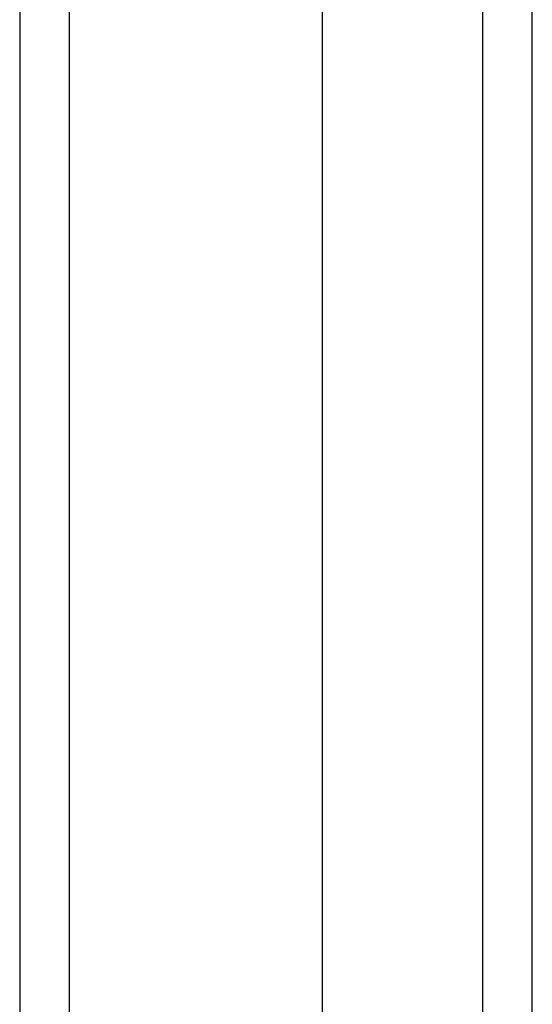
# Model space of a CAD drawing. Header units: inches. Extents: x 2 to 144, y 2 to 93.
# Tile 4 of 56: x 61.883 to 62.749, y 38.765 to 40.429. Entities that reach past the tile are written whole.
import ezdxf

# ---------------------------------------------------------------- set-up
doc = ezdxf.new("R2010")
doc.units = ezdxf.units.IN
doc.header["$LTSCALE"] = 8.616264
doc.header["$MEASUREMENT"] = 0
doc.layers.add('Visible Edges(ANSI)', color=7, linetype='Continuous', lineweight=25)
doc.layers.add('Visible Tangent Edges(ANSI)', color=7, linetype='Continuous', lineweight=25)

msp = doc.modelspace()

# ---------------------------------------------------------------- linework, layer by layer
at = {"layer": 'Visible Edges(ANSI)'}
for p, q in [((61.8831, 61.0192), (61.8831, 37.1847)), ((62.395, 37.998), (62.395, 60.206)), ((62.7494, 37.998), (62.7494, 60.206))]:
    msp.add_line(p, q, dxfattribs=at)
at = {"layer": 'Visible Tangent Edges(ANSI)'}
for p, q in [((61.9671, 37.1847), (61.9671, 61.0192)), ((62.6654, 60.321), (62.6654, 37.883))]:
    msp.add_line(p, q, dxfattribs=at)

doc.saveas('drawing.dxf')
